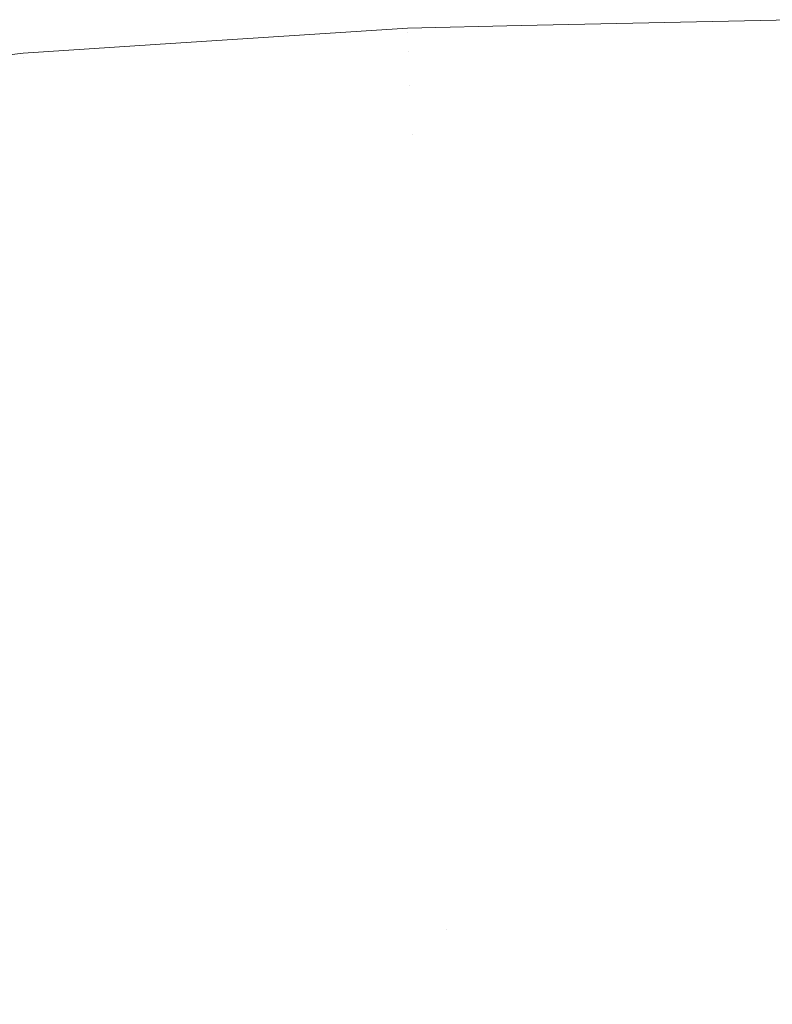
# Model space of a CAD drawing. Header units: centimetres. Extents: x -26 to 27.3, y 37.2 to 39.
# Tile 76 of 256: x -25.86849 to -25.85996, y 38.98896 to 39.00011. Entities that reach past the tile are written whole.
import ezdxf

# ---------------------------------------------------------------- set-up
doc = ezdxf.new("R2010")
doc.units = ezdxf.units.CM
doc.header["$LTSCALE"] = 2.54
doc.layers.add('Lucido design-1', color=7, linetype='Continuous')

# ---------------------------------------------------------------- blocks, each defined once
blk = doc.blocks.new('Gruppo-6-1')
at = {"color": 7, "linetype": 'Continuous', "lineweight": 9}
for points, invisible_edges in [([(-25.864094, 38.99997, -349.379592), (-25.859734, 39.000065, -349.379592), (-25.859734, 39.000112, -349.382667), (-25.862808, 39.000045, -349.382667)], 9), ([(-25.864094, 38.99997, -373.346355), (-25.859734, 39.000065, -373.346355), (-25.859734, 39.000112, -373.34943), (-25.862808, 39.000045, -373.34943)], 9), ([(-25.862808, 39.000045, -349.982667), (-25.859734, 39.000112, -349.982667), (-25.859734, 39.000017, -349.987027), (-25.864091, 38.999922, -349.987027)], 12), ([(-25.862808, 39.000045, -373.94943), (-25.859734, 39.000112, -373.94943), (-25.859734, 39.000017, -373.95379), (-25.864091, 38.999922, -373.95379)], 12), ([(-25.862808, 39.000045, -349.982667), (-25.862808, 39.000045, -349.382667), (-25.859734, 39.000112, -349.382667), (-25.859734, 39.000112, -349.982667)], 1), ([(-25.862808, 39.000045, -373.94943), (-25.862808, 39.000045, -373.34943), (-25.859734, 39.000112, -373.34943), (-25.859734, 39.000112, -373.94943)], 1), ([(-25.868445, 38.999684, -349.379592), (-25.864094, 38.99997, -349.379592), (-25.864096, 39.000017, -349.382667), (-25.866953, 38.99983, -349.382667)], 11), ([(-25.868445, 38.999684, -373.346355), (-25.864094, 38.99997, -373.346355), (-25.864096, 39.000017, -373.34943), (-25.866953, 38.99983, -373.34943)], 11), ([(-25.866953, 38.99983, -349.982667), (-25.864096, 39.000017, -349.982667), (-25.864091, 38.999922, -349.987027), (-25.868441, 38.999637, -349.987027)], 14), ([(-25.866953, 38.99983, -373.94943), (-25.864096, 39.000017, -373.94943), (-25.864091, 38.999922, -373.95379), (-25.868441, 38.999637, -373.95379)], 14), ([(-25.864096, 39.000017, -349.982667), (-25.866953, 38.99983, -349.982667), (-25.866953, 38.99983, -349.382667), (-25.864096, 39.000017, -349.382667)], 10), ([(-25.864096, 39.000017, -373.94943), (-25.866953, 38.99983, -373.94943), (-25.866953, 38.99983, -373.34943), (-25.864096, 39.000017, -373.34943)], 10), ([(-25.862808, 39.000045, -349.382667), (-25.864096, 39.000017, -349.382667), (-25.864094, 38.99997, -349.379592)], 10), ([(-25.864096, 39.000017, -349.382667), (-25.862808, 39.000045, -349.382667), (-25.862808, 39.000045, -349.982667), (-25.864096, 39.000017, -349.982667)], 10), ([(-25.864091, 38.999922, -349.987027), (-25.864096, 39.000017, -349.982667), (-25.862808, 39.000045, -349.982667)], 9), ([(-25.862808, 39.000045, -373.34943), (-25.864096, 39.000017, -373.34943), (-25.864094, 38.99997, -373.346355)], 10), ([(-25.864096, 39.000017, -373.34943), (-25.862808, 39.000045, -373.34943), (-25.862808, 39.000045, -373.94943), (-25.864096, 39.000017, -373.94943)], 10), ([(-25.864091, 38.999922, -373.95379), (-25.864096, 39.000017, -373.94943), (-25.862808, 39.000045, -373.94943)], 9), ([(-25.859734, 38.999998, -349.378306), (-25.859734, 39.000065, -349.379592), (-25.864094, 38.99997, -349.379592)], 10), ([(-25.859734, 38.999998, -373.345069), (-25.859734, 39.000065, -373.346355), (-25.864094, 38.99997, -373.346355)], 10), ([(-25.864091, 38.999922, -349.987027), (-25.859734, 39.000017, -349.987027), (-25.859734, 38.999751, -349.991159), (-25.86408, 38.999656, -349.991159)], 13), ([(-25.864091, 38.999922, -373.95379), (-25.859734, 39.000017, -373.95379), (-25.859734, 38.999751, -373.957922), (-25.86408, 38.999656, -373.957922)], 13), ([(-25.868427, 38.999471, -349.375446), (-25.864084, 38.999756, -349.375446), (-25.864094, 38.99997, -349.379592), (-25.868445, 38.999684, -349.379592)], 15), ([(-25.868427, 38.999471, -373.342209), (-25.864084, 38.999756, -373.342209), (-25.864094, 38.99997, -373.346355), (-25.868445, 38.999684, -373.346355)], 15), ([(-25.868441, 38.999637, -349.987027), (-25.864091, 38.999922, -349.987027), (-25.86408, 38.999656, -349.991159), (-25.868418, 38.999372, -349.991159)], 15), ([(-25.868441, 38.999637, -373.95379), (-25.864091, 38.999922, -373.95379), (-25.86408, 38.999656, -373.957922), (-25.868418, 38.999372, -373.957922)], 15), ([(-25.864094, 38.99997, -349.379592), (-25.864084, 38.999756, -349.375446), (-25.859734, 38.999851, -349.375446), (-25.859734, 38.999998, -349.378306)], 11), ([(-25.864094, 38.99997, -373.346355), (-25.864084, 38.999756, -373.342209), (-25.859734, 38.999851, -373.342209), (-25.859734, 38.999998, -373.345069)], 11), ([(-25.866953, 38.99983, -349.382667), (-25.868449, 38.999731, -349.382667), (-25.868445, 38.999684, -349.379592)], 10), ([(-25.868449, 38.999731, -349.382667), (-25.866953, 38.99983, -349.382667), (-25.866953, 38.99983, -349.982667), (-25.868449, 38.999731, -349.982667)], 10), ([(-25.868441, 38.999637, -349.987027), (-25.868449, 38.999731, -349.982667), (-25.866953, 38.99983, -349.982667)], 9), ([(-25.866953, 38.99983, -373.34943), (-25.868449, 38.999731, -373.34943), (-25.868445, 38.999684, -373.346355)], 10), ([(-25.868449, 38.999731, -373.34943), (-25.866953, 38.99983, -373.34943), (-25.866953, 38.99983, -373.94943), (-25.868449, 38.999731, -373.94943)], 10), ([(-25.868441, 38.999637, -373.95379), (-25.868449, 38.999731, -373.94943), (-25.866953, 38.99983, -373.94943)], 9), ([(-25.859734, 38.999712, -349.373953), (-25.859734, 38.999851, -349.375446), (-25.864084, 38.999756, -349.375446)], 10), ([(-25.859734, 38.999712, -373.340716), (-25.859734, 38.999851, -373.342209), (-25.864084, 38.999756, -373.342209)], 10), ([(-25.87278, 38.99921, -349.379592), (-25.868445, 38.999684, -349.379592), (-25.868449, 38.999731, -349.382667), (-25.871088, 38.999442, -349.382667)], 11), ([(-25.87278, 38.99921, -373.346355), (-25.868445, 38.999684, -373.346355), (-25.868449, 38.999731, -373.34943), (-25.871088, 38.999442, -373.34943)], 11), ([(-25.872752, 38.998998, -349.375446), (-25.868427, 38.999471, -349.375446), (-25.868445, 38.999684, -349.379592), (-25.87278, 38.99921, -349.379592)], 15), ([(-25.872752, 38.998998, -373.342209), (-25.868427, 38.999471, -373.342209), (-25.868445, 38.999684, -373.346355), (-25.87278, 38.99921, -373.346355)], 15), ([(-25.871088, 38.999442, -349.982667), (-25.868449, 38.999731, -349.982667), (-25.868441, 38.999637, -349.987027), (-25.872774, 38.999162, -349.987027)], 14), ([(-25.871088, 38.999442, -373.94943), (-25.868449, 38.999731, -373.94943), (-25.868441, 38.999637, -373.95379), (-25.872774, 38.999162, -373.95379)], 14), ([(-25.868449, 38.999731, -349.982667), (-25.871088, 38.999442, -349.982667), (-25.871088, 38.999442, -349.382667), (-25.868449, 38.999731, -349.382667)], 10), ([(-25.868449, 38.999731, -373.94943), (-25.871088, 38.999442, -373.94943), (-25.871088, 38.999442, -373.34943), (-25.868449, 38.999731, -373.34943)], 10), ([(-25.868393, 38.999087, -349.37131), (-25.864067, 38.99937, -349.37131), (-25.864084, 38.999756, -349.375446), (-25.868427, 38.999471, -349.375446)], 15), ([(-25.868393, 38.999087, -373.338073), (-25.864067, 38.99937, -373.338073), (-25.864084, 38.999756, -373.342209), (-25.868427, 38.999471, -373.342209)], 15), ([(-25.864084, 38.999756, -349.375446), (-25.864067, 38.99937, -349.37131), (-25.859734, 38.999465, -349.37131), (-25.859734, 38.999712, -349.373953)], 11), ([(-25.864084, 38.999756, -373.342209), (-25.864067, 38.99937, -373.338073), (-25.859734, 38.999465, -373.338073), (-25.859734, 38.999712, -373.340716)], 11), ([(-25.86408, 38.999656, -349.991159), (-25.859734, 38.999751, -349.991159), (-25.859734, 38.999727, -349.991382)], 9), ([(-25.86408, 38.999656, -373.957922), (-25.859734, 38.999751, -373.957922), (-25.859734, 38.999727, -373.958145)], 9), ([(-25.859734, 38.999727, -349.991382), (-25.859734, 38.999314, -349.995273), (-25.864061, 38.99922, -349.995273), (-25.86408, 38.999656, -349.991159)], 14), ([(-25.859734, 38.999727, -373.958145), (-25.859734, 38.999314, -373.962036), (-25.864061, 38.99922, -373.962036), (-25.86408, 38.999656, -373.957922)], 14), ([(-25.872774, 38.999162, -349.987027), (-25.868441, 38.999637, -349.987027), (-25.868418, 38.999372, -349.991159), (-25.872739, 38.998898, -349.991159)], 15), ([(-25.872774, 38.999162, -373.95379), (-25.868441, 38.999637, -373.95379), (-25.868418, 38.999372, -373.957922), (-25.872739, 38.998898, -373.957922)], 15), ([(-25.868418, 38.999372, -349.991159), (-25.86408, 38.999656, -349.991159), (-25.864061, 38.99922, -349.995273), (-25.86838, 38.998937, -349.995273)], 15), ([(-25.868418, 38.999372, -373.957922), (-25.86408, 38.999656, -373.957922), (-25.864061, 38.99922, -373.962036), (-25.86838, 38.998937, -373.962036)], 15), ([(-25.872702, 38.998615, -349.37131), (-25.868393, 38.999087, -349.37131), (-25.868427, 38.999471, -349.375446), (-25.872752, 38.998998, -349.375446)], 15), ([(-25.872702, 38.998615, -373.338073), (-25.868393, 38.999087, -373.338073), (-25.868427, 38.999471, -373.342209), (-25.872752, 38.998998, -373.342209)], 15), ([(-25.859734, 38.999236, -349.369617), (-25.859734, 38.999465, -349.37131), (-25.864067, 38.99937, -349.37131)], 10), ([(-25.859734, 38.999236, -373.33638), (-25.859734, 38.999465, -373.338073), (-25.864067, 38.99937, -373.338073)], 10), ([(-25.872739, 38.998898, -349.991159), (-25.868418, 38.999372, -349.991159), (-25.86838, 38.998937, -349.995273), (-25.872682, 38.998465, -349.995273)], 15), ([(-25.872739, 38.998898, -373.957922), (-25.868418, 38.999372, -373.957922), (-25.86838, 38.998937, -373.962036), (-25.872682, 38.998465, -373.962036)], 15), ([(-25.868344, 38.998531, -349.367189), (-25.864043, 38.998813, -349.367189), (-25.864067, 38.99937, -349.37131), (-25.868393, 38.999087, -349.37131)], 15), ([(-25.868344, 38.998531, -373.333952), (-25.864043, 38.998813, -373.333952), (-25.864067, 38.99937, -373.338073), (-25.868393, 38.999087, -373.338073)], 15), ([(-25.864067, 38.99937, -349.37131), (-25.864043, 38.998813, -349.367189), (-25.859734, 38.998907, -349.367189), (-25.859734, 38.999236, -349.369617)], 11), ([(-25.864067, 38.99937, -373.338073), (-25.864043, 38.998813, -373.333952), (-25.859734, 38.998907, -373.333952), (-25.859734, 38.999236, -373.33638)], 11), ([(-25.86838, 38.998937, -349.995273), (-25.864061, 38.99922, -349.995273), (-25.864034, 38.998615, -349.999363), (-25.868327, 38.998333, -349.999363)], 15), ([(-25.86838, 38.998937, -373.962036), (-25.864061, 38.99922, -373.962036), (-25.864034, 38.998615, -373.966126), (-25.868327, 38.998333, -373.966126)], 15), ([(-25.864061, 38.99922, -349.995273), (-25.859734, 38.999314, -349.995273), (-25.859734, 38.999248, -349.995718)], 9), ([(-25.864061, 38.99922, -373.962036), (-25.859734, 38.999314, -373.962036), (-25.859734, 38.999248, -373.962481)], 9), ([(-25.859734, 38.999248, -349.995718), (-25.859734, 38.998708, -349.999363), (-25.864034, 38.998615, -349.999363), (-25.864061, 38.99922, -349.995273)], 14), ([(-25.859734, 38.999248, -373.962481), (-25.859734, 38.998708, -373.966126), (-25.864034, 38.998615, -373.966126), (-25.864061, 38.99922, -373.962036)], 14), ([(-25.872629, 38.998062, -349.367189), (-25.868344, 38.998531, -349.367189), (-25.868393, 38.999087, -349.37131), (-25.872702, 38.998615, -349.37131)], 15), ([(-25.872629, 38.998062, -373.333952), (-25.868344, 38.998531, -373.333952), (-25.868393, 38.999087, -373.338073), (-25.872702, 38.998615, -373.338073)], 15), ([(-25.872682, 38.998465, -349.995273), (-25.86838, 38.998937, -349.995273), (-25.868327, 38.998333, -349.999363), (-25.872603, 38.997865, -349.999363)], 15), ([(-25.872682, 38.998465, -373.962036), (-25.86838, 38.998937, -373.962036), (-25.868327, 38.998333, -373.966126), (-25.872603, 38.997865, -373.966126)], 15), ([(-25.859734, 38.998572, -349.365306), (-25.859734, 38.998907, -349.367189), (-25.864043, 38.998813, -349.367189)], 10), ([(-25.859734, 38.998572, -373.332069), (-25.859734, 38.998907, -373.333952), (-25.864043, 38.998813, -373.333952)], 10), ([(-25.868281, 38.997804, -349.363092), (-25.864011, 38.998084, -349.363092), (-25.864043, 38.998813, -349.367189), (-25.868344, 38.998531, -349.367189)], 15), ([(-25.868281, 38.997804, -373.329855), (-25.864011, 38.998084, -373.329855), (-25.864043, 38.998813, -373.333952), (-25.868344, 38.998531, -373.333952)], 15), ([(-25.864043, 38.998813, -349.367189), (-25.864011, 38.998084, -349.363092), (-25.859734, 38.998177, -349.363092), (-25.859734, 38.998572, -349.365306)], 11), ([(-25.864043, 38.998813, -373.333952), (-25.864011, 38.998084, -373.329855), (-25.859734, 38.998177, -373.329855), (-25.859734, 38.998572, -373.332069)], 11), ([(-25.864034, 38.998615, -349.999363), (-25.859734, 38.998708, -349.999363), (-25.859734, 38.998581, -350.000029)], 9), ([(-25.864034, 38.998615, -373.966126), (-25.859734, 38.998708, -373.966126), (-25.859734, 38.998581, -373.966792)], 9), ([(-25.868327, 38.998333, -349.999363), (-25.864034, 38.998615, -349.999363), (-25.864001, 38.997842, -350.00342), (-25.86826, 38.997563, -350.00342)], 15), ([(-25.868327, 38.998333, -373.966126), (-25.864034, 38.998615, -373.966126), (-25.864001, 38.997842, -373.970183), (-25.86826, 38.997563, -373.970183)], 15), ([(-25.859734, 38.998581, -350.000029), (-25.859734, 38.997935, -350.00342), (-25.864001, 38.997842, -350.00342), (-25.864034, 38.998615, -349.999363)], 14), ([(-25.859734, 38.998581, -373.966792), (-25.859734, 38.997935, -373.970183), (-25.864001, 38.997842, -373.970183), (-25.864034, 38.998615, -373.966126)], 14), ([(-25.872534, 38.997338, -349.363092), (-25.868281, 38.997804, -349.363092), (-25.868344, 38.998531, -349.367189), (-25.872629, 38.998062, -349.367189)], 15), ([(-25.872534, 38.997338, -373.329855), (-25.868281, 38.997804, -373.329855), (-25.868344, 38.998531, -373.333952), (-25.872629, 38.998062, -373.333952)], 15), ([(-25.872603, 38.997865, -349.999363), (-25.868327, 38.998333, -349.999363), (-25.86826, 38.997563, -350.00342), (-25.872502, 38.997098, -350.00342)], 15), ([(-25.872603, 38.997865, -373.966126), (-25.868327, 38.998333, -373.966126), (-25.86826, 38.997563, -373.970183), (-25.872502, 38.997098, -373.970183)], 15), ([(-25.859734, 38.99772, -349.361027), (-25.859734, 38.998177, -349.363092), (-25.864011, 38.998084, -349.363092), (-25.863972, 38.997185, -349.359025)], 14), ([(-25.859734, 38.99772, -373.32779), (-25.859734, 38.998177, -373.329855), (-25.864011, 38.998084, -373.329855), (-25.863972, 38.997185, -373.325788)], 14), ([(-25.868202, 38.996907, -349.359025), (-25.863972, 38.997185, -349.359025), (-25.864011, 38.998084, -349.363092), (-25.868281, 38.997804, -349.363092)], 15), ([(-25.868202, 38.996907, -373.325788), (-25.863972, 38.997185, -373.325788), (-25.864011, 38.998084, -373.329855), (-25.868281, 38.997804, -373.329855)], 15), ([(-25.864001, 38.997842, -350.00342), (-25.859734, 38.997935, -350.00342), (-25.859734, 38.997727, -350.004307)], 9), ([(-25.864001, 38.997842, -373.970183), (-25.859734, 38.997935, -373.970183), (-25.859734, 38.997727, -373.97107)], 9), ([(-25.872416, 38.996446, -349.359025), (-25.868202, 38.996907, -349.359025), (-25.868281, 38.997804, -349.363092), (-25.872534, 38.997338, -349.363092)], 15), ([(-25.872416, 38.996446, -373.325788), (-25.868202, 38.996907, -373.325788), (-25.868281, 38.997804, -373.329855), (-25.872534, 38.997338, -373.329855)], 15), ([(-25.86826, 38.997563, -350.00342), (-25.864001, 38.997842, -350.00342), (-25.86396, 38.996903, -350.007438), (-25.868178, 38.996627, -350.007438)], 15), ([(-25.86826, 38.997563, -373.970183), (-25.864001, 38.997842, -373.970183), (-25.86396, 38.996903, -373.974201), (-25.868178, 38.996627, -373.974201)], 15), ([(-25.859734, 38.997727, -350.004307), (-25.859734, 38.996995, -350.007438), (-25.86396, 38.996903, -350.007438), (-25.864001, 38.997842, -350.00342)], 14), ([(-25.859734, 38.997727, -373.97107), (-25.859734, 38.996995, -373.974201), (-25.86396, 38.996903, -373.974201), (-25.864001, 38.997842, -373.970183)], 14), ([(-25.863972, 38.997185, -349.359025), (-25.859734, 38.997277, -349.359025), (-25.859734, 38.99772, -349.361027)], 9), ([(-25.863972, 38.997185, -373.325788), (-25.859734, 38.997277, -373.325788), (-25.859734, 38.99772, -373.32779)], 9), ([(-25.872502, 38.997098, -350.00342), (-25.86826, 38.997563, -350.00342), (-25.868178, 38.996627, -350.007438), (-25.87238, 38.996166, -350.007438)], 15), ([(-25.872502, 38.997098, -373.970183), (-25.86826, 38.997563, -373.970183), (-25.868178, 38.996627, -373.974201), (-25.87238, 38.996166, -373.974201)], 15), ([(-25.859734, 38.996684, -349.35679), (-25.859734, 38.997277, -349.359025), (-25.863972, 38.997185, -349.359025), (-25.863925, 38.996116, -349.354995)], 14), ([(-25.859734, 38.996684, -373.323553), (-25.859734, 38.997277, -373.325788), (-25.863972, 38.997185, -373.325788), (-25.863925, 38.996116, -373.321758)], 14), ([(-25.868109, 38.995842, -349.354995), (-25.863925, 38.996116, -349.354995), (-25.863972, 38.997185, -349.359025), (-25.868202, 38.996907, -349.359025)], 15), ([(-25.868109, 38.995842, -373.321758), (-25.863925, 38.996116, -373.321758), (-25.863972, 38.997185, -373.325788), (-25.868202, 38.996907, -373.325788)], 15), ([(-25.86396, 38.996903, -350.007438), (-25.859734, 38.996995, -350.007438), (-25.859734, 38.996688, -350.008544)], 9), ([(-25.86396, 38.996903, -373.974201), (-25.859734, 38.996995, -373.974201), (-25.859734, 38.996688, -373.975307)], 9), ([(-25.872277, 38.995385, -349.354995), (-25.868109, 38.995842, -349.354995), (-25.868202, 38.996907, -349.359025), (-25.872416, 38.996446, -349.359025)], 15), ([(-25.872277, 38.995385, -373.321758), (-25.868109, 38.995842, -373.321758), (-25.868202, 38.996907, -373.325788), (-25.872416, 38.996446, -373.325788)], 15), ([(-25.868178, 38.996627, -350.007438), (-25.86396, 38.996903, -350.007438), (-25.863912, 38.995801, -350.011411), (-25.868081, 38.995527, -350.011411)], 15), ([(-25.868178, 38.996627, -373.974201), (-25.86396, 38.996903, -373.974201), (-25.863912, 38.995801, -373.978174), (-25.868081, 38.995527, -373.978174)], 15), ([(-25.859734, 38.996688, -350.008544), (-25.859734, 38.995892, -350.011411), (-25.863912, 38.995801, -350.011411), (-25.86396, 38.996903, -350.007438)], 14), ([(-25.859734, 38.996688, -373.975307), (-25.859734, 38.995892, -373.978174), (-25.863912, 38.995801, -373.978174), (-25.86396, 38.996903, -373.974201)], 14), ([(-25.863925, 38.996116, -349.354995), (-25.859734, 38.996207, -349.354995), (-25.859734, 38.996684, -349.35679)], 9), ([(-25.863925, 38.996116, -373.321758), (-25.859734, 38.996207, -373.321758), (-25.859734, 38.996684, -373.323553)], 9), ([(-25.87238, 38.996166, -350.007438), (-25.868178, 38.996627, -350.007438), (-25.868081, 38.995527, -350.011411), (-25.872235, 38.995072, -350.011411)], 15), ([(-25.87238, 38.996166, -373.974201), (-25.868178, 38.996627, -373.974201), (-25.868081, 38.995527, -373.978174), (-25.872235, 38.995072, -373.978174)], 15), ([(-25.859734, 38.995464, -349.352602), (-25.859734, 38.996207, -349.354995), (-25.863925, 38.996116, -349.354995), (-25.863871, 38.994879, -349.35101)], 14), ([(-25.859734, 38.995464, -373.319365), (-25.859734, 38.996207, -373.321758), (-25.863925, 38.996116, -373.321758), (-25.863871, 38.994879, -373.317773)], 14), ([(-25.868001, 38.994608, -349.35101), (-25.863871, 38.994879, -349.35101), (-25.863925, 38.996116, -349.354995), (-25.868109, 38.995842, -349.354995)], 15), ([(-25.868001, 38.994608, -373.317773), (-25.863871, 38.994879, -373.317773), (-25.863925, 38.996116, -373.321758), (-25.868109, 38.995842, -373.321758)], 15), ([(-25.863912, 38.995801, -350.011411), (-25.859734, 38.995892, -350.011411), (-25.859734, 38.995466, -350.012731)], 9), ([(-25.863912, 38.995801, -373.978174), (-25.859734, 38.995892, -373.978174), (-25.859734, 38.995466, -373.979494)], 9), ([(-25.872115, 38.994158, -349.35101), (-25.868001, 38.994608, -349.35101), (-25.868109, 38.995842, -349.354995), (-25.872277, 38.995385, -349.354995)], 15), ([(-25.872115, 38.994158, -373.317773), (-25.868001, 38.994608, -373.317773), (-25.868109, 38.995842, -373.321758), (-25.872277, 38.995385, -373.321758)], 15), ([(-25.868081, 38.995527, -350.011411), (-25.863912, 38.995801, -350.011411), (-25.863856, 38.994537, -350.015332), (-25.867971, 38.994267, -350.015332)], 15), ([(-25.868081, 38.995527, -373.978174), (-25.863912, 38.995801, -373.978174), (-25.863856, 38.994537, -373.982095), (-25.867971, 38.994267, -373.982095)], 15), ([(-25.859734, 38.995466, -350.012731), (-25.859734, 38.994626, -350.015332), (-25.863856, 38.994537, -350.015332), (-25.863912, 38.995801, -350.011411)], 14), ([(-25.859734, 38.995466, -373.979494), (-25.859734, 38.994626, -373.982095), (-25.863856, 38.994537, -373.982095), (-25.863912, 38.995801, -373.978174)], 14), ([(-25.872235, 38.995072, -350.011411), (-25.868081, 38.995527, -350.011411), (-25.867971, 38.994267, -350.015332), (-25.87207, 38.993818, -350.015332)], 15), ([(-25.872235, 38.995072, -373.978174), (-25.868081, 38.995527, -373.978174), (-25.867971, 38.994267, -373.982095), (-25.87207, 38.993818, -373.982095)], 15), ([(-25.863871, 38.994879, -349.35101), (-25.859734, 38.994969, -349.35101), (-25.859734, 38.995464, -349.352602)], 9), ([(-25.863871, 38.994879, -373.317773), (-25.859734, 38.994969, -373.317773), (-25.859734, 38.995464, -373.319365)], 9), ([(-25.867879, 38.993209, -349.347077), (-25.86381, 38.993475, -349.347077), (-25.863871, 38.994879, -349.35101), (-25.868001, 38.994608, -349.35101)], 15), ([(-25.867879, 38.993209, -373.31384), (-25.86381, 38.993475, -373.31384), (-25.863871, 38.994879, -373.317773), (-25.868001, 38.994608, -373.317773)], 15), ([(-25.859734, 38.994062, -349.348471), (-25.859734, 38.994969, -349.35101), (-25.863871, 38.994879, -349.35101), (-25.86381, 38.993475, -349.347077)], 14), ([(-25.859734, 38.994062, -373.315234), (-25.859734, 38.994969, -373.317773), (-25.863871, 38.994879, -373.317773), (-25.86381, 38.993475, -373.31384)], 14), ([(-25.871932, 38.992765, -349.347077), (-25.867879, 38.993209, -349.347077), (-25.868001, 38.994608, -349.35101), (-25.872115, 38.994158, -349.35101)], 15), ([(-25.871932, 38.992765, -373.31384), (-25.867879, 38.993209, -373.31384), (-25.868001, 38.994608, -373.317773), (-25.872115, 38.994158, -373.317773)], 15), ([(-25.867971, 38.994267, -350.015332), (-25.863856, 38.994537, -350.015332), (-25.863794, 38.993114, -350.019194), (-25.867847, 38.992848, -350.019194)], 15), ([(-25.867971, 38.994267, -373.982095), (-25.863856, 38.994537, -373.982095), (-25.863794, 38.993114, -373.985957), (-25.867847, 38.992848, -373.985957)], 15), ([(-25.863856, 38.994537, -350.015332), (-25.859734, 38.994626, -350.015332), (-25.859734, 38.994062, -350.016862)], 9), ([(-25.863856, 38.994537, -373.982095), (-25.859734, 38.994626, -373.982095), (-25.859734, 38.994062, -373.983625)], 9), ([(-25.859734, 38.994062, -350.016862), (-25.859734, 38.993202, -350.019194), (-25.863794, 38.993114, -350.019194), (-25.863856, 38.994537, -350.015332)], 14), ([(-25.859734, 38.994062, -373.983625), (-25.859734, 38.993202, -373.985957), (-25.863794, 38.993114, -373.985957), (-25.863856, 38.994537, -373.982095)], 14), ([(-25.87207, 38.993818, -350.015332), (-25.867971, 38.994267, -350.015332), (-25.867847, 38.992848, -350.019194), (-25.871884, 38.992406, -350.019194)], 15), ([(-25.87207, 38.993818, -373.982095), (-25.867971, 38.994267, -373.982095), (-25.867847, 38.992848, -373.985957), (-25.871884, 38.992406, -373.985957)], 15), ([(-25.86381, 38.993475, -349.347077), (-25.859734, 38.993564, -349.347077), (-25.859734, 38.994062, -349.348471)], 9), ([(-25.86381, 38.993475, -373.31384), (-25.859734, 38.993564, -373.31384), (-25.859734, 38.994062, -373.315234)], 9), ([(-25.859734, 38.992483, -349.344405), (-25.859734, 38.993564, -349.347077), (-25.86381, 38.993475, -349.347077), (-25.863742, 38.991908, -349.343202)], 14), ([(-25.859734, 38.992483, -373.311168), (-25.859734, 38.993564, -373.31384), (-25.86381, 38.993475, -373.31384), (-25.863742, 38.991908, -373.309965)], 14), ([(-25.867742, 38.991646, -349.343202), (-25.863742, 38.991908, -349.343202), (-25.86381, 38.993475, -349.347077), (-25.867879, 38.993209, -349.347077)], 15), ([(-25.867742, 38.991646, -373.309965), (-25.863742, 38.991908, -373.309965), (-25.86381, 38.993475, -373.31384), (-25.867879, 38.993209, -373.31384)], 15), ([(-25.871727, 38.991209, -349.343202), (-25.867742, 38.991646, -349.343202), (-25.867879, 38.993209, -349.347077), (-25.871932, 38.992765, -349.347077)], 15), ([(-25.871727, 38.991209, -373.309965), (-25.867742, 38.991646, -373.309965), (-25.867879, 38.993209, -373.31384), (-25.871932, 38.992765, -373.31384)], 15), ([(-25.863794, 38.993114, -350.019194), (-25.859734, 38.993202, -350.019194), (-25.859734, 38.992481, -350.020927)], 9), ([(-25.863794, 38.993114, -373.985957), (-25.859734, 38.993202, -373.985957), (-25.859734, 38.992481, -373.98769)], 9), ([(-25.867847, 38.992848, -350.019194), (-25.863794, 38.993114, -350.019194), (-25.863725, 38.991534, -350.02299), (-25.867709, 38.991273, -350.02299)], 15), ([(-25.867847, 38.992848, -373.985957), (-25.863794, 38.993114, -373.985957), (-25.863725, 38.991534, -373.989753), (-25.867709, 38.991273, -373.989753)], 15), ([(-25.859734, 38.992481, -350.020927), (-25.859734, 38.991622, -350.02299), (-25.863725, 38.991534, -350.02299), (-25.863794, 38.993114, -350.019194)], 14), ([(-25.859734, 38.992481, -373.98769), (-25.859734, 38.991622, -373.989753), (-25.863725, 38.991534, -373.989753), (-25.863794, 38.993114, -373.985957)], 14), ([(-25.871884, 38.992406, -350.019194), (-25.867847, 38.992848, -350.019194), (-25.867709, 38.991273, -350.02299), (-25.871678, 38.990839, -350.02299)], 15), ([(-25.871884, 38.992406, -373.985957), (-25.867847, 38.992848, -373.985957), (-25.867709, 38.991273, -373.989753), (-25.871678, 38.990839, -373.989753)], 15), ([(-25.863742, 38.991908, -349.343202), (-25.859734, 38.991995, -349.343202), (-25.859734, 38.992483, -349.344405)], 9), ([(-25.863742, 38.991908, -373.309965), (-25.859734, 38.991995, -373.309965), (-25.859734, 38.992483, -373.311168)], 9), ([(-25.859734, 38.990727, -349.340412), (-25.859734, 38.991995, -349.343202), (-25.863742, 38.991908, -349.343202), (-25.863666, 38.990178, -349.339392)], 14), ([(-25.859734, 38.990727, -373.307175), (-25.859734, 38.991995, -373.309965), (-25.863742, 38.991908, -373.309965), (-25.863666, 38.990178, -373.306155)], 14), ([(-25.867591, 38.989921, -349.339392), (-25.863666, 38.990178, -349.339392), (-25.863742, 38.991908, -349.343202), (-25.867742, 38.991646, -349.343202)], 15), ([(-25.867591, 38.989921, -373.306155), (-25.863666, 38.990178, -373.306155), (-25.863742, 38.991908, -373.309965), (-25.867742, 38.991646, -373.309965)], 15), ([(-25.871501, 38.989492, -349.339392), (-25.867591, 38.989921, -349.339392), (-25.867742, 38.991646, -349.343202), (-25.871727, 38.991209, -349.343202)], 15), ([(-25.871501, 38.989492, -373.306155), (-25.867591, 38.989921, -373.306155), (-25.867742, 38.991646, -373.309965), (-25.871727, 38.991209, -373.309965)], 15), ([(-25.867709, 38.991273, -350.02299), (-25.863725, 38.991534, -350.02299), (-25.86365, 38.989802, -350.026716), (-25.867558, 38.989546, -350.026716)], 15), ([(-25.867709, 38.991273, -373.989753), (-25.863725, 38.991534, -373.989753), (-25.86365, 38.989802, -373.993479), (-25.867558, 38.989546, -373.993479)], 15), ([(-25.86365, 38.989802, -350.026716), (-25.863725, 38.991534, -350.02299), (-25.859734, 38.991622, -350.02299), (-25.859734, 38.990724, -350.02492)], 11), ([(-25.86365, 38.989802, -373.993479), (-25.863725, 38.991534, -373.989753), (-25.859734, 38.991622, -373.989753), (-25.859734, 38.990724, -373.991683)], 11), ([(-25.871678, 38.990839, -350.02299), (-25.867709, 38.991273, -350.02299), (-25.867558, 38.989546, -350.026716), (-25.871452, 38.98912, -350.026716)], 15), ([(-25.871678, 38.990839, -373.989753), (-25.867709, 38.991273, -373.989753), (-25.867558, 38.989546, -373.993479), (-25.871452, 38.98912, -373.993479)], 15), ([(-25.863666, 38.990178, -349.339392), (-25.859734, 38.990264, -349.339392), (-25.859734, 38.990727, -349.340412)], 9), ([(-25.863666, 38.990178, -373.306155), (-25.859734, 38.990264, -373.306155), (-25.859734, 38.990727, -373.307175)], 9), ([(-25.859734, 38.990724, -350.02492), (-25.859734, 38.989888, -350.026716), (-25.86365, 38.989802, -350.026716)], 10), ([(-25.859734, 38.990724, -373.991683), (-25.859734, 38.989888, -373.993479), (-25.86365, 38.989802, -373.993479)], 10), ([(-25.859734, 38.988799, -349.336499), (-25.859734, 38.990264, -349.339392), (-25.863666, 38.990178, -349.339392), (-25.863584, 38.988289, -349.335655)], 14), ([(-25.859734, 38.988799, -373.303262), (-25.859734, 38.990264, -373.306155), (-25.863666, 38.990178, -373.306155), (-25.863584, 38.988289, -373.302418)], 14), ([(-25.867426, 38.988037, -349.335655), (-25.863584, 38.988289, -349.335655), (-25.863666, 38.990178, -349.339392), (-25.867591, 38.989921, -349.339392)], 15), ([(-25.867426, 38.988037, -373.302418), (-25.863584, 38.988289, -373.302418), (-25.863666, 38.990178, -373.306155), (-25.867591, 38.989921, -373.306155)], 15), ([(-25.871254, 38.987617, -349.335655), (-25.867426, 38.988037, -349.335655), (-25.867591, 38.989921, -349.339392), (-25.871501, 38.989492, -349.339392)], 15), ([(-25.871254, 38.987617, -373.302418), (-25.867426, 38.988037, -373.302418), (-25.867591, 38.989921, -373.306155), (-25.871501, 38.989492, -373.306155)], 15), ([(-25.863568, 38.98792, -350.030363), (-25.86365, 38.989802, -350.026716), (-25.859734, 38.989888, -350.026716), (-25.859734, 38.988795, -350.028832)], 11), ([(-25.863568, 38.98792, -373.997126), (-25.86365, 38.989802, -373.993479), (-25.859734, 38.989888, -373.993479), (-25.859734, 38.988795, -373.995595)], 11), ([(-25.867558, 38.989546, -350.026716), (-25.86365, 38.989802, -350.026716), (-25.863568, 38.98792, -350.030363), (-25.867394, 38.98767, -350.030363)], 15), ([(-25.867558, 38.989546, -373.993479), (-25.86365, 38.989802, -373.993479), (-25.863568, 38.98792, -373.997126), (-25.867394, 38.98767, -373.997126)], 15), ([(-25.871452, 38.98912, -350.026716), (-25.867558, 38.989546, -350.026716), (-25.867394, 38.98767, -350.030363), (-25.871206, 38.987252, -350.030363)], 15), ([(-25.871452, 38.98912, -373.993479), (-25.867558, 38.989546, -373.993479), (-25.867394, 38.98767, -373.997126), (-25.871206, 38.987252, -373.997126)], 15)]:
    blk.add_3dface(points, dxfattribs=dict(at, invisible_edges=invisible_edges))

msp = doc.modelspace()

# ---------------------------------------------------------------- block references
at = {"layer": 'Lucido design-1', "color": 7}
msp.add_blockref('Gruppo-6-1', (0, 0), dxfattribs=at)

doc.saveas('drawing.dxf')
